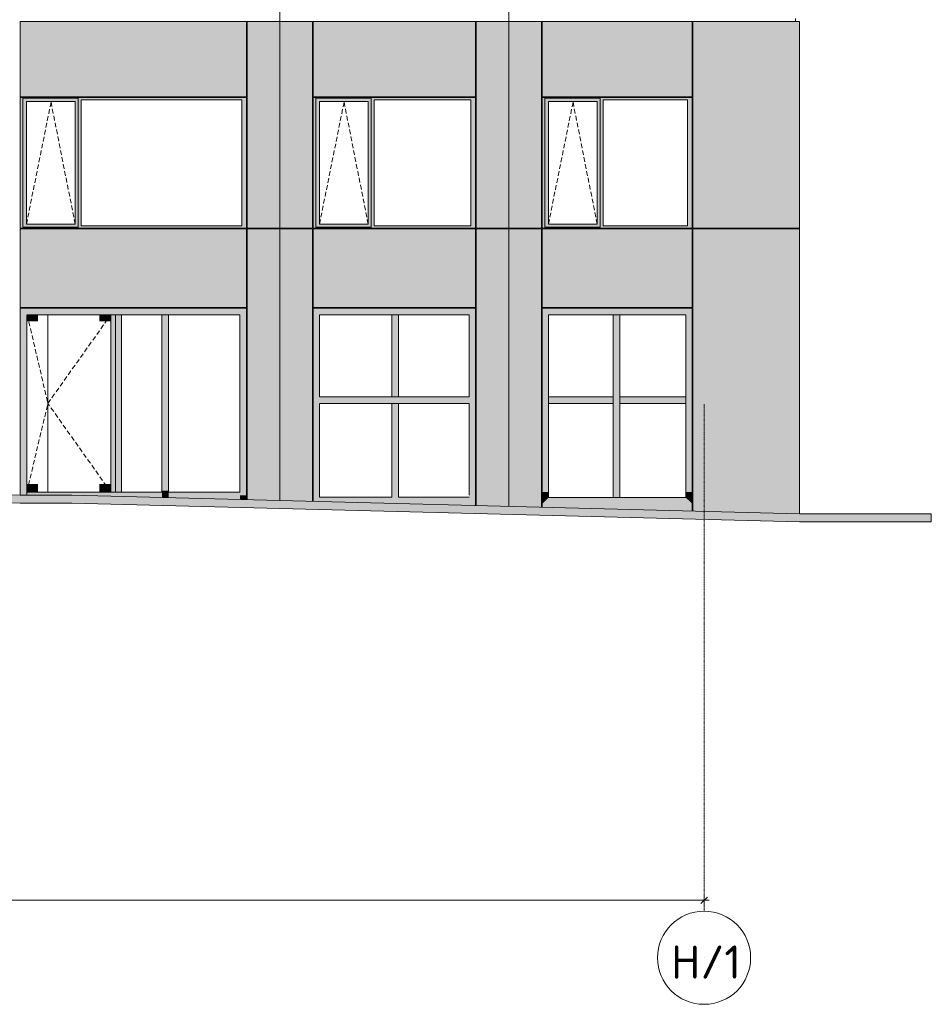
# Model space of a CAD drawing. Header units: millimetres. Extents: x 169383 to 755273, y -3871 to 302042.
# Tile 7 of 61: x 206030 to 219739, y -3871 to 10930. Entities that reach past the tile are written whole.
import ezdxf

# ---------------------------------------------------------------- set-up
doc = ezdxf.new("R2010")
doc.units = ezdxf.units.MM
doc.header["$MEASUREMENT"] = 0
doc.linetypes.add('OO_EOIAAY', pattern=[105.833361, 70.555568, -35.277793])
doc.linetypes.add('Штрихпунктирная', pattern=[6.702778, 3.527778, -1.763889, 0, -1.411111])
for name, color, linetype, lineweight in [('0_Ном._пера__1', 7, 'Continuous', 0), ('0_Ном._пера__120', 7, 'Continuous', 0), ('0_Ном._пера__141', 7, 'Continuous', 5), ('АР-Чертеж-Размеры.АР_Ном._пера__1', 7, 'Continuous', 0)]:
    doc.layers.add(name, color=color, linetype=linetype, lineweight=lineweight)
doc.layers.add('АР-Стены_внешние_.АР_Ном._пера__214', color=7, linetype='Continuous', lineweight=0, true_color=0xe2eaf1)
doc.layers.add('АР-Чертеж-Размеры.АР', color=7, linetype='Continuous')
doc.styles.add('РЎР“Р•РќР•Р\xa0РР\xa0_РЎРўРР›Р¬_1', font='isocpeur.ttf')
doc.styles.add('РЎР“Р•РќР•Р\xa0РР\xa0_РЎРўРР›Р¬_2', font='GOST_Common.ttf')
doc.dimstyles.new('СГЕНЕРИР_СТИЛЬ__1', dxfattribs={"dimtxt": 400, "dimasz": 95, "dimexe": 0.18, "dimexo": 0.0625, "dimgap": 0, "dimtad": 1, "dimtih": 1, "dimtoh": 1, "dimlfac": 0.001, "dimzin": 0, "dimdsep": 46, "dimtxsty": 'РЎР“Р•РќР•Р\xa0РР\xa0_РЎРўРР›Р¬_2', "dimblk": 'ARROWHEAD_6', "dimblk1": 'ARROWHEAD_6', "dimblk2": 'ARROWHEAD_6', "dimcen": 0.09, "dimse1": 1, "dimse2": 1, "dimclrd": 7, "dimclre": 7, "dimclrt": 7, "dimadec": 0, "dimazin": 0, "dimtfac": 1, "dimtdec": 4, "dimtmove": 0, "dimatfit": 3, "dimfxl": 0, "dimtolj": 1, "dimtzin": 0, "dimarcsym": 0})

# ---------------------------------------------------------------- blocks, each defined once
blk = doc.blocks.new('*D2')
at = {"layer": 'АР-Чертеж-Размеры.АР_Ном._пера__1', "color": 7, "linetype": 'Continuous', "lineweight": 0}
for p, q in [((172562, -2402), (172562, -2214)), ((216322, -2402), (216322, -2214)), ((172487, -2308), (172562, -2308)), ((172612, -2258), (172512, -2358)), ((172562, -2308), (216322, -2308)), ((216272, -2358), (216372, -2258)), ((216322, -2308), (216397, -2308))]:
    blk.add_line(p, q, dxfattribs=at)
at = {"layer": 'АР-Чертеж-Размеры.АР_Ном._пера__1', "color": 7, "lineweight": 0, "insert": (193785, -2228), "char_height": 400, "attachment_point": 7, "style": 'РЎР“Р•РќР•Р\xa0РР\xa0_РЎРўРР›Р¬_2'}
blk.add_mtext('\\A1;{\\pql;\\fGOST Common|b0|i0|c204|p0;\\W1.000000;43,76}', dxfattribs=at)
blk = doc.blocks.new('ARROWHEAD_6')
at = {"color": 0, "linetype": 'Continuous', "lineweight": 0}
for p, q in [((0, 0), (-1, 0)), ((-0.5, -0.5), (0.5, 0.5))]:
    blk.add_line(p, q, dxfattribs=at)

msp = doc.modelspace()

# ---------------------------------------------------------------- hatches: boundary and pattern name
at = {"layer": '0_Ном._пера__1', "linetype": 'Continuous', "lineweight": 0, "true_color": 0x000000}
for points in [[(206034.683, 9723.425), (206078.841, 9723.425), (206078.841, 9748.425), (209431.64, 9748.425), (209431.64, 9758.425), (206034.683, 9758.425)], [(206078.841, 7833.423), (206078.841, 9723.425), (206034.683, 9723.425), (206034.683, 7833.423)], [(206078.841, 9748.425), (206078.841, 9698.425), (206132.719, 9698.425), (206863.777, 9698.425), (206908.027, 9698.425), (206908.027, 9748.425)], [(206078.841, 9698.425), (206078.841, 7858.423), (206131.756, 7858.423), (206131.756, 9698.425)], [(206863.777, 7858.423), (206908.027, 7858.423), (206908.027, 9698.425), (206863.777, 9698.425)], [(209431.64, 9748.425), (206908.027, 9748.425), (206908.027, 9723.425), (206952.185, 9723.425), (209372.685, 9723.425), (209441.375, 9723.425), (209441.375, 9758.425), (209431.64, 9758.425)], [(206908.027, 9723.425), (206908.027, 7833.423), (206952.185, 7833.423), (206952.185, 9723.425)], [(209372.685, 7833.423), (209441.375, 7833.423), (209441.375, 9723.425), (209372.685, 9723.425)], [(210441.375, 9723.425), (210485.533, 9723.425), (210485.533, 9748.425), (212874.899, 9748.425), (212874.899, 9758.425), (210441.375, 9758.425)], [(210485.533, 7833.423), (210485.533, 9723.425), (210441.375, 9723.425), (210441.375, 7833.423)], [(210485.533, 9748.425), (210485.533, 9698.425), (210539.411, 9698.425), (211270.468, 9698.425), (211314.718, 9698.425), (211314.718, 9748.425)], [(210485.533, 9698.425), (210485.533, 7858.423), (210538.448, 7858.423), (210538.448, 9698.425)], [(211270.468, 7858.423), (211314.718, 7858.423), (211314.718, 9698.425), (211270.468, 9698.425)], [(212874.899, 9748.425), (211314.718, 9748.425), (211314.718, 9723.425), (211358.876, 9723.425), (212815.944, 9723.425), (212884.634, 9723.425), (212884.634, 9758.425), (212874.899, 9758.425)], [(211314.718, 9723.425), (211314.718, 7833.423), (211358.876, 7833.423), (211358.876, 9723.425)], [(212815.944, 7833.423), (212884.634, 7833.423), (212884.634, 9723.425), (212815.944, 9723.425)], [(213884.634, 9723.425), (213928.792, 9723.425), (213928.792, 9748.425), (216133.664, 9748.425), (216133.664, 9758.425), (213884.634, 9758.425)], [(213928.792, 7833.423), (213928.792, 9723.425), (213884.634, 9723.425), (213884.634, 7833.423)], [(213928.792, 9748.425), (213928.792, 9698.425), (213982.671, 9698.425), (214713.728, 9698.425), (214757.978, 9698.425), (214757.978, 9748.425)], [(213928.792, 9698.425), (213928.792, 7858.423), (213981.708, 7858.423), (213981.708, 9698.425)], [(214713.728, 7858.423), (214757.978, 7858.423), (214757.978, 9698.425), (214713.728, 9698.425)], [(216133.664, 9748.425), (214757.978, 9748.425), (214757.978, 9723.425), (214802.136, 9723.425), (216074.709, 9723.425), (216143.399, 9723.425), (216143.399, 9758.425), (216133.664, 9758.425)], [(214757.978, 9723.425), (214757.978, 7833.423), (214802.136, 7833.423), (214802.136, 9723.425)], [(216074.709, 7833.423), (216143.399, 7833.423), (216143.399, 9723.425), (216074.709, 9723.425)], [(206078.841, 7808.423), (206908.027, 7808.423), (206908.027, 7858.423), (206863.777, 7858.423), (206132.719, 7858.423), (206078.841, 7858.423)], [(210485.533, 7808.423), (211314.718, 7808.423), (211314.718, 7858.423), (211270.468, 7858.423), (210539.411, 7858.423), (210485.533, 7858.423)], [(213928.792, 7808.423), (214757.978, 7808.423), (214757.978, 7858.423), (214713.728, 7858.423), (213982.671, 7858.423), (213928.792, 7858.423)], [(206078.841, 7833.423), (206034.683, 7833.423), (206034.683, 7798.423), (209441.375, 7798.423), (209441.375, 7833.423), (209372.685, 7833.423), (206952.185, 7833.423), (206908.027, 7833.423), (206908.027, 7808.423), (206078.841, 7808.423)], [(210485.533, 7833.423), (210441.375, 7833.423), (210441.375, 7798.423), (212884.634, 7798.423), (212884.634, 7833.423), (212815.944, 7833.423), (211358.876, 7833.423), (211314.718, 7833.423), (211314.718, 7808.423), (210485.533, 7808.423)], [(213928.792, 7833.423), (213884.634, 7833.423), (213884.634, 7798.423), (216143.399, 7798.423), (216143.399, 7833.423), (216074.709, 7833.423), (214802.136, 7833.423), (214757.978, 7833.423), (214757.978, 7808.423), (213928.792, 7808.423)], [(206034.683, 6593), (206034.691, 5820.285), (206136.454, 5819.725), (206136.447, 6593)], [(206554.727, 6593), (206136.448, 6593), (206136.448, 6493), (206554.727, 6493)], [(206554.727, 6593), (206554.727, 6493), (207398.381, 6493), (207468.365, 6562.985), (207468.365, 6593)], [(207468.365, 6562.985), (207398.381, 6493), (207398.381, 5820), (207468.365, 5820)], [(207464.322, 6593), (207464.322, 6493), (208219.338, 6493.001), (208219.338, 6593.001)], [(207468.365, 5410), (207559.216, 5410), (207559.216, 6493), (207468.365, 6593)], [(208655.732, 6593), (208219.338, 6593.001), (208219.338, 6493.001), (208655.732, 6493)], [(208655.732, 6493), (209342.091, 6493), (209441.375, 6593), (208655.732, 6593)], [(209342.091, 6493), (209342.091, 5410), (209441.375, 5410), (209441.375, 6593)], [(210441.375, 6593), (210540.212, 6493), (210869.609, 6493), (210869.609, 6593)], [(210441.375, 5640), (210540.212, 5640), (210540.212, 6493), (210441.375, 6593)], [(211675.391, 6593), (210869.609, 6593), (210869.609, 6493), (211675.391, 6493)], [(211675.391, 6593), (211675.391, 6493), (212006.24, 6493), (212006.24, 6593)], [(212006.24, 6593), (212006.24, 6493), (212787.646, 6493), (212884.634, 6593)], [(212884.634, 5640), (212884.634, 6593), (212787.646, 6493), (212787.646, 5640)], [(213884.634, 6593), (213984.572, 6493), (214479.439, 6493), (214479.439, 6593)], [(213884.634, 5480), (213984.572, 5480), (213984.572, 6493), (213884.634, 6593)], [(214479.439, 6493), (215003.793, 6493), (215003.793, 6593), (214479.439, 6593)], [(215656.981, 6593), (215003.793, 6593), (215003.793, 6493), (215656.981, 6493)], [(215656.981, 6493), (216048.632, 6493), (216143.399, 6589.575), (216143.399, 6593), (215656.981, 6593)], [(216143.399, 5480), (216143.399, 6589.575), (216048.632, 6493), (216048.632, 5480)], [(206136.454, 6493), (206136.454, 6398), (206306.453, 6398), (206306.453, 6493)], [(207228.381, 6493), (207228.381, 6398), (207398.381, 6398), (207398.381, 6493)], [(208268.98, 6493.001), (208169.696, 6493.001), (208169.696, 5410.001), (208268.98, 5410.001)], [(211625.972, 6493), (211625.972, 5640), (211724.809, 5640), (211724.809, 6493)], [(215052.857, 6493), (214954.729, 6493), (214954.729, 5480), (215052.857, 5480)], [(206034.664, 5820.285), (206034.683, 3780), (206136.473, 3780), (206136.454, 5819.725)], [(207468.365, 5820), (207398.381, 5820), (207398.4, 3829.785), (207468.365, 3829.785), (207468.347, 5410), (207468.365, 5410)], [(210441.375, 5210), (210540.212, 5260), (210540.212, 5640), (210441.375, 5640)], [(211724.809, 5640), (211625.972, 5640), (211625.972, 5260), (211724.809, 5260)], [(212787.646, 5260), (212884.634, 5210), (212884.634, 5640), (212787.646, 5640)], [(213884.634, 5210), (213984.572, 5210), (213984.572, 5480), (213884.634, 5480)], [(215052.857, 5480), (214954.729, 5480), (214954.729, 5210), (215052.857, 5210)], [(216143.399, 5480), (216048.632, 5480), (216048.632, 5210), (216143.399, 5210)], [(207559.216, 5410), (207468.348, 5410), (207468.366, 3797.726), (207468.366, 3779.784), (207559.236, 3777.455)], [(208268.98, 5410.001), (208169.696, 5410.001), (208169.714, 3849.799), (208268.998, 3849.799)], [(209342.091, 5410), (209342.109, 3779.798), (209441.393, 3779.798), (209441.375, 5410)], [(210540.212, 5260), (210441.375, 5210), (210540.212, 5160), (210869.609, 5160), (210869.609, 5260)], [(210540.212, 5160), (210441.375, 5210), (210441.375, 3750), (210540.212, 3750)], [(210869.609, 5260), (210869.609, 5160), (211675.391, 5160), (211675.391, 5260)], [(212006.24, 5260), (211675.391, 5260), (211675.391, 5160), (212006.24, 5160)], [(212787.646, 5260), (212006.24, 5260), (212006.24, 5160), (212787.646, 5160), (212884.634, 5210)], [(212884.634, 5210), (212787.646, 5160), (212787.646, 3750), (212884.634, 3750)], [(213884.634, 3830), (213984.572, 3830), (213984.572, 5210), (213884.634, 5210)], [(213984.572, 5260), (213984.572, 5160), (214479.439, 5160), (214479.439, 5260)], [(214479.439, 5260), (214479.439, 5160), (214954.729, 5160), (214954.729, 5260)], [(214954.728, 3745), (215003.793, 3745), (215052.857, 3745), (215052.857, 5210), (214954.728, 5210)], [(215052.857, 5260), (215052.857, 5160), (215656.981, 5160), (215656.981, 5260)], [(216048.632, 5260), (215656.981, 5260), (215656.981, 5160), (216048.632, 5160)], [(216143.399, 5210), (216048.632, 5210), (216048.632, 3830), (216143.399, 3830)], [(211724.809, 5160), (211625.972, 5160), (211625.972, 3750), (211724.809, 3750)], [(169383.392, 4179.998), (186296.602, 4080.02), (189335.31, 4080.045), (199564.422, 3780.001), (201156.657, 3780.001), (203836.799, 3680), (205032.161, 3680), (206036.473, 3660), (206811.927, 3660), (217755.361, 3379.555), (219739.041, 3379.555), (219739.041, 3499.555), (217756.898, 3499.555), (206813.465, 3780), (206036.473, 3780), (205036.393, 3800), (203841.014, 3800), (201160.871, 3900.001), (199043.185, 3899.951), (189336.912, 4200.045), (186296.956, 4200.02), (169383.392, 4300)], [(206136.473, 3949.785), (206136.473, 3829.785), (206306.473, 3829.785), (206306.473, 3949.785)], [(207228.4, 3949.785), (207228.4, 3829.785), (207398.4, 3829.785), (207398.4, 3949.785)], [(208169.714, 3849.799), (208169.648, 3745.245), (208268.998, 3742.699), (208268.998, 3849.799)], [(207464.34, 3829.798), (206136.473, 3829.798), (206136.473, 3780.663), (206813.465, 3780), (207464.34, 3763.32)], [(207464.34, 3829.798), (207464.34, 3763.32), (208169.648, 3745.245), (208169.714, 3829.799)], [(208268.998, 3829.799), (208268.998, 3742.699), (208655.75, 3732.788), (208655.75, 3829.798)], [(208655.75, 3829.798), (208655.75, 3732.788), (209342.109, 3715.664), (209342.109, 3829.798)], [(209441.393, 3713.12), (209441.393, 3779.798), (209342.109, 3779.798), (209342.109, 3715.664)], [(210441.375, 3686.441), (210869.609, 3676.054), (210869.609, 3750), (210441.375, 3750)], [(211724.809, 3750), (210869.609, 3750), (210869.609, 3676.054), (211724.809, 3654.138)], [(212687.743, 3629.461), (212884.634, 3729.065), (212884.634, 3750), (211724.809, 3750), (211724.809, 3654.138)], [(212884.634, 3624.415), (212884.634, 3729.065), (212687.743, 3629.461)], [(213884.634, 3650), (213984.572, 3745), (213984.572, 3830), (213884.634, 3830)], [(213984.572, 3745), (213884.634, 3650), (214479.439, 3650), (214479.439, 3745)], [(214479.439, 3650), (215003.793, 3650), (215003.793, 3745), (214954.729, 3745), (214479.439, 3745)], [(215003.793, 3745), (215003.793, 3650), (215656.981, 3650), (215656.981, 3745)], [(215656.981, 3650), (216143.399, 3650), (216143.399, 3653.425), (216053.538, 3745), (216048.632, 3745), (215656.981, 3745)], [(216048.632, 3745), (216143.399, 3653.426), (216143.399, 3830), (216048.632, 3830)]]:
    msp.add_hatch(color=18, dxfattribs=at).paths.add_polyline_path(points)
at = {"layer": 'АР-Стены_внешние_.АР_Ном._пера__214', "linetype": 'Continuous', "lineweight": 0, "true_color": 0xe5e8eb}
for points in [[(206034.683, 10903.676), (206034.683, 9768.425), (209441.374, 9768.425), (209441.374, 10903.676)], [(209941.375, 10903.676), (209451.375, 10903.676), (209451.375, 7798.425), (209941.375, 7798.425)], [(210431.375, 10903.676), (209941.375, 10903.676), (209941.375, 7798.425), (210431.375, 7798.425)], [(210441.375, 10903.676), (210441.375, 9768.425), (212884.634, 9768.425), (212884.634, 10903.676)], [(213384.634, 10903.676), (212894.634, 10903.676), (212894.634, 7798.425), (213384.634, 7798.425)], [(213874.634, 10903.676), (213384.634, 10903.676), (213384.634, 7798.425), (213874.634, 7798.425)], [(213884.634, 10903.676), (213884.634, 9768.425), (216143.398, 9768.425), (216143.398, 10903.676)], [(217756.898, 7798.425), (217756.898, 10903.676), (216153.399, 10903.676), (216153.399, 7798.425)], [(206034.683, 6603), (209441.375, 6603), (209441.375, 7788.423), (206034.683, 7788.423)], [(209451.377, 7788.423), (209451.377, 3712.399), (209756.828, 3704.571), (209756.828, 7788.423)], [(209756.828, 3704.571), (209941.375, 3699.842), (209941.375, 7790), (209756.828, 7790)], [(209941.375, 7788.423), (209941.375, 3699.842), (210431.375, 3687.285), (210431.375, 7788.423)], [(210441.375, 7788.427), (210441.375, 6603), (212884.634, 6603), (212884.634, 7788.427)], [(213386.371, 3611.558), (213386.371, 7788.423), (212894.634, 7788.423), (212894.634, 3624.159)], [(213386.371, 7788.423), (213386.371, 3611.558), (213874.634, 3599.045), (213874.634, 7788.423)], [(213884.634, 7788.423), (213884.634, 6603), (216143.399, 6603), (216143.399, 7788.423)], [(216153.399, 3748.425), (216153.399, 3540.648), (217704.234, 3500.905), (217704.234, 7788.423), (216153.399, 7788.423), (216153.399, 6589.575), (216153.399, 3830)], [(217704.234, 7788.423), (217704.234, 3501.364), (217753.435, 3499.674), (217756.898, 3499.674), (217756.898, 7788.423)], [(213884.634, 3650), (213884.634, 3598.742), (216143.399, 3540.904), (216143.399, 3650)]]:
    msp.add_hatch(color=254, dxfattribs=at).paths.add_polyline_path(points)

# ---------------------------------------------------------------- linework, layer by layer
at = {"layer": '0_Ном._пера__1', "color": 7, "linetype": 'Штрихпунктирная', "lineweight": 0}
for q in [(216321.898, 5150.093), (216321.898, -2471.038)]:
    msp.add_line((216321.898, 2464.852), q, dxfattribs=at)
at = {"layer": '0_Ном._пера__1', "color": 7, "linetype": 'Continuous', "lineweight": 0, "flags": 128}
msp.add_lwpolyline([(169383.392, 4179.998), (186296.602, 4080.02), (189335.31, 4080.045), (199564.422, 3780.001), (201156.657, 3780.001), (203836.799, 3680), (205032.161, 3680), (206036.473, 3660), (206811.927, 3660), (217755.361, 3379.555), (219739.041, 3379.555), (219739.041, 3499.555), (217756.898, 3499.555), (206813.465, 3780), (206036.473, 3780), (205036.393, 3800), (203841.014, 3800), (201160.871, 3900.001), (199043.185, 3899.951), (189336.912, 4200.045), (186296.956, 4200.02), (169383.392, 4300)], close=True, dxfattribs=at)
at = {"layer": '0_Ном._пера__1', "color": 7, "linetype": 'Continuous', "lineweight": 0}
msp.add_circle((216321.898, -3171.038), 700, dxfattribs=at)
at = {"layer": '0_Ном._пера__120', "color": 7, "linetype": 'Continuous', "lineweight": 0}
for p, q in [((209941.375, 10903.676), (209941.375, 17248.425)), ((209941.375, 10903.676), (209941.375, 17238.425)), ((213384.634, 10903.676), (213384.634, 17245.962)), ((206034.683, 10903.676), (209441.375, 10903.676)), ((206034.683, 9768.425), (206034.683, 10903.676)), ((209441.374, 10903.676), (206034.683, 10903.676)), ((209441.374, 9768.425), (209441.374, 10903.676)), ((209941.375, 10903.676), (209451.375, 10903.676)), ((209451.375, 10903.676), (209451.375, 7798.425)), ((209941.375, 10903.676), (209451.375, 10903.676)), ((210431.375, 10903.676), (209941.375, 10903.676)), ((210431.375, 10903.676), (209941.375, 10903.676)), ((209941.375, 7788.423), (209941.375, 10903.676)), ((209941.375, 7788.423), (209941.375, 10903.676)), ((210431.375, 7798.425), (210431.375, 10903.676)), ((210441.375, 10903.676), (212884.634, 10903.676)), ((210441.375, 9768.425), (210441.375, 10903.676)), ((212884.634, 10903.676), (210441.375, 10903.676)), ((212884.634, 9768.425), (212884.634, 10903.676)), ((213384.634, 10903.676), (212894.634, 10903.676)), ((212894.634, 10903.676), (212894.634, 7798.425)), ((213384.634, 10903.676), (212894.634, 10903.676)), ((213384.634, 7788.423), (213384.634, 10911.213)), ((213874.634, 10903.676), (213384.634, 10903.676)), ((213874.634, 10903.676), (213384.634, 10903.676)), ((213874.634, 7798.425), (213874.634, 10903.676)), ((213884.634, 10903.676), (216143.399, 10903.676)), ((213884.634, 9768.425), (213884.634, 10903.676)), ((216143.398, 10903.676), (213884.634, 10903.676)), ((216143.398, 9768.425), (216143.398, 10903.676)), ((217756.898, 10903.676), (216153.399, 10903.676)), ((217756.898, 10903.676), (216153.399, 10903.676)), ((216153.399, 10903.676), (216153.399, 7798.425)), ((217695.119, 10948.425), (217695.119, 10903.676)), ((217756.898, 7798.425), (217756.898, 10903.676)), ((209441.374, 9768.425), (206034.683, 9768.425)), ((209441.375, 9758.425), (206034.683, 9758.425)), ((206044.587, 9758.425), (206034.683, 9758.425)), ((206034.683, 9758.425), (206034.683, 9723.425)), ((206034.683, 9723.425), (206034.683, 7833.423)), ((206078.841, 9723.425), (206078.841, 9748.425)), ((206078.841, 9748.425), (206908.027, 9748.425)), ((206078.841, 9723.425), (206078.841, 7812.999)), ((206862.814, 9698.425), (206131.756, 9698.425)), ((206131.756, 9698.425), (206131.756, 7858.423)), ((206862.814, 9698.425), (206863.777, 9698.425)), ((206863.777, 9698.425), (206863.777, 7858.423)), ((206908.027, 9748.425), (206908.027, 9723.425)), ((206908.027, 9723.425), (206908.027, 7833.423)), ((206952.185, 7833.423), (206952.185, 9723.425)), ((206952.185, 9723.425), (209372.685, 9723.425)), ((209372.685, 9723.425), (209372.685, 7833.423)), ((209441.375, 9723.425), (209441.375, 9758.425)), ((209441.375, 7833.423), (209441.375, 9723.425)), ((212884.634, 9768.425), (210441.375, 9768.425)), ((212884.634, 9758.425), (210441.375, 9758.425)), ((210451.279, 9758.425), (210441.375, 9758.425)), ((210441.375, 9758.425), (210441.375, 9723.425)), ((210441.375, 9723.425), (210441.375, 7833.423)), ((210485.533, 9723.425), (210485.533, 9748.425)), ((210485.533, 9748.425), (211314.718, 9748.425)), ((210485.533, 9723.425), (210485.533, 7812.999)), ((211269.505, 9698.425), (210538.448, 9698.425)), ((210538.448, 9698.425), (210538.448, 7858.423)), ((211269.505, 9698.425), (211270.468, 9698.425)), ((211270.468, 9698.425), (211270.468, 7858.423)), ((211314.718, 9748.425), (211314.718, 9723.425)), ((211314.718, 9723.425), (211314.718, 7833.423)), ((211358.876, 7833.423), (211358.876, 9723.425)), ((211358.876, 9723.425), (212815.944, 9723.425)), ((212815.944, 9723.425), (212815.944, 7833.423)), ((212884.634, 9723.425), (212884.634, 9758.425)), ((212884.634, 7833.423), (212884.634, 9723.425)), ((216143.398, 9768.425), (213884.634, 9768.425)), ((216143.399, 9758.425), (213884.634, 9758.425)), ((213894.539, 9758.425), (213884.634, 9758.425)), ((213884.634, 9758.425), (213884.634, 9723.425)), ((213884.634, 9723.425), (213884.634, 7833.423)), ((213928.792, 9723.425), (213928.792, 9748.425)), ((213928.792, 9748.425), (214757.978, 9748.425)), ((213928.792, 9723.425), (213928.792, 7812.999)), ((214712.765, 9698.425), (213981.708, 9698.425)), ((213981.708, 9698.425), (213981.708, 7858.423)), ((214712.765, 9698.425), (214713.728, 9698.425)), ((214713.728, 9698.425), (214713.728, 7858.423)), ((214757.978, 9748.425), (214757.978, 9723.425)), ((214757.978, 9723.425), (214757.978, 7833.423)), ((214802.136, 7833.423), (214802.136, 9723.425)), ((214802.136, 9723.425), (216074.709, 9723.425)), ((216074.709, 9723.425), (216074.709, 7833.423)), ((216143.399, 9723.425), (216143.399, 9758.425)), ((216143.399, 7833.423), (216143.399, 9723.425)), ((206131.756, 7858.423), (206862.814, 7858.423)), ((206863.777, 7858.423), (206862.814, 7858.423)), ((210538.448, 7858.423), (211269.505, 7858.423)), ((211270.468, 7858.423), (211269.505, 7858.423)), ((213981.708, 7858.423), (214712.765, 7858.423)), ((214713.728, 7858.423), (214712.765, 7858.423)), ((206034.683, 7833.423), (206034.683, 7798.423)), ((206044.311, 7798.425), (206034.683, 7798.425)), ((206034.683, 7798.423), (206044.508, 7798.423)), ((206034.683, 7788.423), (209441.375, 7788.423)), ((206034.683, 6603), (206034.683, 7788.423)), ((206044.508, 7798.423), (209431.56, 7798.423)), ((206908.027, 7812.999), (206078.841, 7812.999)), ((206908.027, 7833.423), (206908.027, 7812.999)), ((209372.685, 7833.423), (206952.185, 7833.423)), ((209431.56, 7798.423), (209441.375, 7798.423)), ((209441.375, 7798.423), (209441.375, 7833.423)), ((209441.375, 7788.423), (209441.375, 6603)), ((209941.375, 7798.425), (209451.375, 7798.425)), ((209451.377, 7788.423), (209756.828, 7788.423)), ((209451.377, 3712.399), (209451.377, 7788.423)), ((209756.828, 7788.423), (209941.375, 7788.423)), ((210431.375, 7798.425), (209941.375, 7798.425)), ((209941.375, 7790), (209941.375, 3699.842)), ((209941.375, 7788.423), (210431.375, 7788.423)), ((210431.375, 7788.423), (210431.375, 3687.285)), ((210441.375, 7833.423), (210441.375, 7798.423)), ((210451.003, 7798.425), (210441.375, 7798.425)), ((210441.375, 7798.423), (210451.2, 7798.423)), ((210441.375, 6603), (210441.375, 7788.427)), ((210441.375, 7788.427), (212884.634, 7788.427)), ((210451.2, 7798.423), (212874.82, 7798.423)), ((211314.718, 7812.999), (210485.533, 7812.999)), ((211314.718, 7833.423), (211314.718, 7812.999)), ((212815.944, 7833.423), (211358.876, 7833.423)), ((212874.82, 7798.423), (212884.634, 7798.423)), ((212884.634, 7798.423), (212884.634, 7833.423)), ((212884.634, 7788.427), (212884.634, 6603)), ((213384.634, 7798.425), (212894.634, 7798.425)), ((212894.634, 7788.423), (213386.371, 7788.423)), ((212894.634, 7788.423), (212894.634, 3624.159)), ((213874.634, 7798.425), (213384.634, 7798.425)), ((213386.371, 3611.558), (213386.371, 7790)), ((213386.371, 7788.423), (213874.634, 7788.423)), ((213874.634, 7788.423), (213874.634, 3599.045)), ((213884.634, 7833.423), (213884.634, 7798.423)), ((213894.263, 7798.425), (213884.634, 7798.425)), ((213884.634, 7798.423), (213894.459, 7798.423)), ((213884.634, 6603), (213884.634, 7788.423)), ((213884.634, 7788.423), (216143.399, 7788.423)), ((213894.459, 7798.423), (216133.585, 7798.423)), ((214757.978, 7812.999), (213928.792, 7812.999)), ((214757.978, 7833.423), (214757.978, 7812.999)), ((216074.709, 7833.423), (214802.136, 7833.423)), ((216133.585, 7798.423), (216143.399, 7798.423)), ((216143.399, 7798.423), (216143.399, 7833.423)), ((216143.399, 6603), (216143.399, 7788.423)), ((217756.898, 7798.425), (216153.399, 7798.425)), ((217756.93, 7788.423), (216153.399, 7788.423)), ((216153.399, 3540.648), (216153.399, 7788.423)), ((217694.726, 7798.425), (217694.726, 7788.423)), ((217756.93, 7788.423), (217756.93, 3499.671)), ((208655.732, 6603), (206034.683, 6603)), ((206554.727, 6593), (206034.683, 6593)), ((206034.683, 3780), (206034.683, 6593)), ((207459.932, 6593), (206554.727, 6593)), ((206813.465, 6593), (207464.322, 6593)), ((207464.322, 6593), (208219.338, 6593.001)), ((208219.338, 6593.001), (208655.732, 6593)), ((208655.732, 6603), (209441.375, 6603)), ((208655.732, 6593), (209441.375, 6593)), ((209441.375, 6593), (209441.375, 5410)), ((210441.375, 6603), (212884.634, 6603)), ((210441.375, 6593), (210869.609, 6593)), ((210441.375, 5640), (210441.375, 6593)), ((210869.609, 6593), (211675.391, 6593)), ((211675.391, 6593), (212006.24, 6593)), ((212006.24, 6593), (212884.634, 6593)), ((212884.634, 6593), (212884.634, 5640)), ((216143.399, 6603), (213884.634, 6603)), ((213884.634, 6593), (214479.439, 6593)), ((213884.634, 5480), (213884.634, 6593)), ((214479.439, 6593), (215003.793, 6593)), ((215003.793, 6593), (215656.981, 6593)), ((215656.981, 6593), (216143.399, 6593)), ((216143.399, 3745), (216143.399, 6593)), ((206136.454, 5819.725), (206136.448, 6493)), ((206554.727, 6493), (206143.862, 6493)), ((206453.646, 3829.785), (206453.646, 6493)), ((207398.381, 6493), (206554.727, 6493)), ((206912.749, 6493), (207464.322, 6493)), ((207398.381, 5820), (207398.381, 6493)), ((207464.322, 6493), (208169.696, 6493.001)), ((207468.366, 3829.798), (207468.334, 6493)), ((207559.216, 5410), (207559.216, 6493)), ((208169.696, 6493.001), (208219.338, 6493.001)), ((208169.696, 5410.001), (208169.696, 6493.001)), ((208219.338, 6493.001), (208268.98, 6493.001)), ((208268.98, 6493.001), (208655.732, 6493)), ((208268.98, 5410.001), (208268.98, 6493.001)), ((208655.732, 6493), (209342.091, 6493)), ((209342.091, 6493), (209342.091, 5410)), ((210540.212, 6493), (210869.609, 6493)), ((210540.212, 5640), (210540.212, 6493)), ((210869.609, 6493), (211625.972, 6493)), ((211625.972, 6493), (211675.391, 6493)), ((211625.972, 5640), (211625.972, 6493)), ((211675.391, 6493), (211724.809, 6493)), ((211724.809, 6493), (212006.24, 6493)), ((211724.809, 5640), (211724.809, 6493)), ((212006.24, 6493), (212787.646, 6493)), ((212787.646, 6493), (212787.646, 5640)), ((213984.572, 6493), (214479.439, 6493)), ((213984.572, 5480), (213984.572, 6493)), ((214479.439, 6493), (215003.793, 6493)), ((214954.729, 5480), (214954.729, 6493)), ((215003.793, 6493), (215656.981, 6493)), ((215052.857, 5480), (215052.857, 6493)), ((215656.981, 6493), (216048.632, 6493)), ((216048.632, 6493), (216048.632, 5480)), ((206136.473, 3780.663), (206136.454, 5819.725)), ((207398.4, 3829.785), (207398.381, 5820)), ((210441.375, 5210), (210441.375, 5640)), ((210540.212, 5260), (210540.212, 5640)), ((211625.972, 5260), (211625.972, 5640)), ((211724.809, 5260), (211724.809, 5640)), ((212787.646, 5640), (212787.646, 5260)), ((212884.634, 5640), (212884.634, 5210)), ((213884.634, 5210), (213884.634, 5480)), ((213984.572, 5210), (213984.572, 5480)), ((214954.729, 5260), (214954.729, 5480)), ((215052.857, 5210), (215052.857, 5480)), ((216048.632, 5480), (216048.632, 5260)), ((207559.235, 3829.798), (207559.216, 5410)), ((208169.715, 3829.799), (208169.696, 5410.001)), ((208268.998, 3849.799), (208268.98, 5410.001)), ((209342.091, 5410), (209342.109, 3829.798)), ((209441.375, 5410), (209441.375, 3713.121)), ((210441.375, 3686.441), (210441.375, 5210)), ((210540.212, 5260), (210869.609, 5260)), ((210869.609, 5260), (211625.972, 5260)), ((211625.972, 5260), (211675.391, 5260)), ((211675.391, 5260), (211724.809, 5260)), ((211724.809, 5260), (212006.24, 5260)), ((212006.24, 5260), (212787.646, 5260)), ((212884.634, 5210), (212884.634, 3730)), ((213884.634, 3830), (213884.634, 5210)), ((214479.439, 5260), (213984.572, 5260)), ((213984.572, 3745), (213984.572, 5210)), ((214954.729, 5260), (214479.439, 5260)), ((214954.728, 5160), (214954.728, 5210)), ((214954.729, 5210), (214954.729, 5260)), ((215656.981, 5260), (215052.857, 5260)), ((215052.857, 3745), (215052.857, 5210)), ((216048.632, 5260), (215656.981, 5260)), ((216048.632, 5260), (216048.632, 5210)), ((216048.632, 5210), (216048.632, 5160)), ((210540.212, 5160), (210869.609, 5160)), ((210540.212, 3750), (210540.212, 5160)), ((210869.609, 5160), (211625.972, 5160)), ((211625.972, 3750), (211625.972, 5160)), ((211625.972, 5160), (211675.391, 5160)), ((211675.391, 5160), (211724.809, 5160)), ((211724.809, 5160), (212006.24, 5160)), ((211724.809, 3850), (211724.809, 5160)), ((212006.24, 5160), (212787.646, 5160)), ((212787.646, 5160), (212787.646, 3780)), ((214479.439, 5160), (213984.572, 5160)), ((214954.729, 5160), (214479.439, 5160)), ((214954.728, 3845), (214954.728, 5160)), ((215656.981, 5160), (215052.857, 5160)), ((216048.632, 5160), (215656.981, 5160)), ((216048.632, 5160), (216048.632, 3745)), ((208169.714, 3829.799), (208169.714, 3899.799)), ((208268.999, 3829.799), (208268.998, 3849.799)), ((211724.809, 3750), (211724.809, 3850)), ((206136.473, 3829.785), (206554.746, 3829.785)), ((206554.746, 3829.785), (207398.4, 3829.785)), ((207464.34, 3829.798), (206912.767, 3829.798)), ((208169.714, 3829.799), (207464.34, 3829.798)), ((208655.75, 3829.798), (208268.998, 3829.799)), ((209342.109, 3829.798), (208655.75, 3829.798)), ((209441.393, 3779.798), (209441.393, 3737.723)), ((210540.212, 3750), (211625.972, 3750)), ((211724.809, 3750), (212787.646, 3750)), ((212884.634, 3730), (212884.634, 3624.368)), ((213884.634, 3745), (213884.634, 3830)), ((213884.634, 3745), (213884.634, 3598.742)), ((214479.439, 3745), (213984.572, 3745)), ((215003.793, 3745), (214479.439, 3745)), ((214954.728, 3745), (214954.728, 3845)), ((215656.981, 3745), (215003.793, 3745)), ((216048.632, 3745), (215656.981, 3745)), ((216048.632, 3845), (216048.632, 3830)), ((216143.399, 3540.909), (216143.399, 3745))]:
    msp.add_line(p, q, dxfattribs=at)
at = {"layer": '0_Ном._пера__120', "color": 7, "linetype": 'OO_EOIAAY', "lineweight": 0}
for p, q in [((206500.777, 9688.425), (206131.756, 7858.423)), ((206863.777, 7858.423), (206500.777, 9688.425)), ((210907.469, 9688.425), (210538.448, 7858.423)), ((211270.468, 7858.423), (210907.469, 9688.425)), ((214350.729, 9688.425), (213981.708, 7858.423)), ((214713.728, 7858.423), (214350.729, 9688.425)), ((206143.862, 6493), (206453.646, 5161.392)), ((206453.646, 5161.392), (207398.381, 6493)), ((206136.473, 3829.785), (206453.646, 5161.392)), ((207398.4, 3829.785), (206453.646, 5161.392))]:
    msp.add_line(p, q, dxfattribs=at)
at = {"layer": '0_Ном._пера__141', "color": 7, "linetype": 'Continuous', "lineweight": 5}
msp.add_circle((216321.898, -3163.538), 0.5, dxfattribs=at)

# ---------------------------------------------------------------- texts
at = {"layer": '0_Ном._пера__141', "color": 7, "linetype": 'Continuous', "lineweight": 5, "insert": (215823.833, -3486.119), "char_height": 500, "attachment_point": 7, "style": 'РЎР“Р•РќР•Р\xa0РР\xa0_РЎРўРР›Р¬_1'}
msp.add_mtext('\\A1;{\\pql;\\fISOCPEUR|b0|i0|c204|p0;\\W1.000000;Н/1}', dxfattribs=at)

# ---------------------------------------------------------------- dimensions: what is measured, and where the dimension line sits
at = {"layer": 'АР-Чертеж-Размеры.АР', "color": 7, "linetype": 'Continuous', "lineweight": 0}
dim = msp.add_linear_dim(base=(216321.898, -2308.229), p1=(172561.898, 5353.583), p2=(216321.898, 5150.093), dimstyle='СГЕНЕРИР_СТИЛЬ__1', dxfattribs=at)
dim.commit()
dim.dimension.update_dxf_attribs({"geometry": '*D2', "text_midpoint": (194455.408, -2028.229), "dimtype": 160})

doc.saveas('drawing.dxf')
